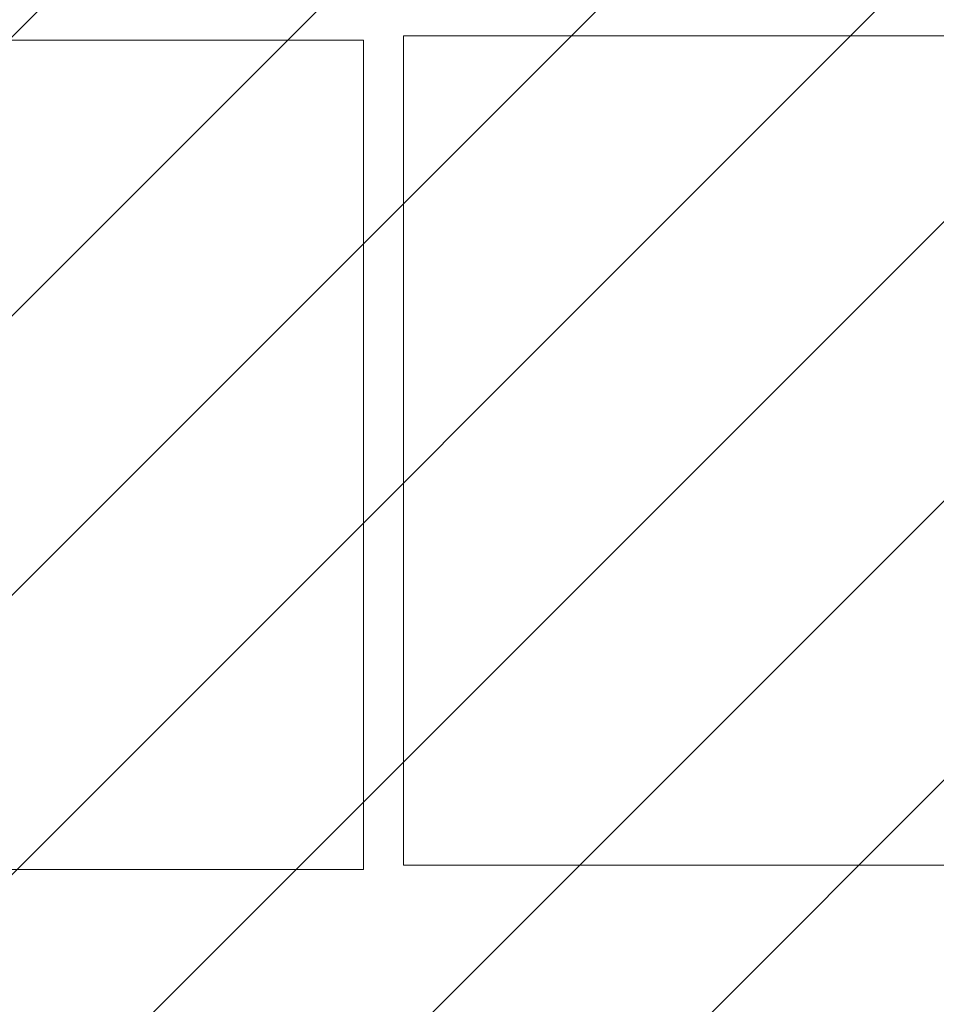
# Model space of a CAD drawing. Header units: millimetres. Extents: x -226731 to 126254, y -16359 to 60195.
# Tile 96 of 256: x -160377 to -159797, y 20013 to 20637. Entities that reach past the tile are written whole.
import ezdxf

# ---------------------------------------------------------------- set-up
doc = ezdxf.new("R2010")
doc.units = ezdxf.units.MM
doc.header["$LTSCALE"] = 0.1
doc.header["$MEASUREMENT"] = 0
for name, color, linetype, lineweight in [('0_CCE_ FF_SIDE WALL SPRINKLER', 6, 'Continuous', 0), ('EQUIPMENT', 30, 'Continuous', 5), ('SPRINKLER COVERAGE AREA', 1, 'Continuous', 9), ('TEXT', 70, 'Continuous', 5)]:
    doc.layers.add(name, color=color, linetype=linetype, lineweight=lineweight)
doc.layers.add('FIRE FIGHTING SERVICES', color=5, linetype='Continuous')
doc.layers.add('NPC-P-Waste Water Pipe', color=5, linetype='Continuous')
doc.styles.add('Dominos CV Raman - X base$0$50', font='arial.ttf', dxfattribs={"height": 75})

# ---------------------------------------------------------------- blocks, each defined once
blk = doc.blocks.new('A$C67E6678E')
at = {"layer": 'NPC-P-Waste Water Pipe', "true_color": 0xcd6928}
h = blk.add_hatch(dxfattribs=at)
h.set_pattern_fill('ANSI31', color=32, scale=1000)
h.set_pattern_definition([(45, (164851.16, -10699.63), (-88.38835, 88.38835), [])])
h.paths.add_polyline_path([(10643.22, 4336.71), (6342.1, 4336.71), (6342.1, 4814.08), (5642.47, 4814.08), (5642.47, 4508.48), (2241.01, 4508.48), (2241.01, 4950.01), (1634.91, 4950.01), (1634.91, 6045.28), (842.47, 6045.28), (842.47, 10025), (10643.22, 10025)])
blk = doc.blocks.new('A$C2AD535C3')
at = {"layer": 'SPRINKLER COVERAGE AREA', "color": 1}
blk.add_circle((0, 0), 2500, dxfattribs=at)
blk = doc.blocks.new('G$C3584CA52')
at = {"layer": '0_CCE_ FF_SIDE WALL SPRINKLER', "color": 240, "xscale": -0.6, "yscale": 0.6, "zscale": 0.6}
blk.add_blockref('A$C2AD535C3', (2995.19, -1500), dxfattribs=at)

msp = doc.modelspace()

# ---------------------------------------------------------------- linework, layer by layer
at = {"layer": 'EQUIPMENT', "color": 8}
for points in [[(-159233.69, 20626.54), (-159233.69, 20101.45), (-160133.84, 20101.45), (-160133.84, 20626.54)], [(-160159.26, 20623.85), (-160159.26, 20098.77), (-161059.41, 20098.77), (-161059.41, 20623.85)]]:
    msp.add_lwpolyline(points, close=True, dxfattribs=at)

# ---------------------------------------------------------------- block references
at = {"layer": 'FIRE FIGHTING SERVICES'}
msp.add_blockref('G$C3584CA52', (-163018.33, 21220.5), dxfattribs=at)
at = {"layer": 'NPC-P-Waste Water Pipe', "color": 0}
msp.add_blockref('A$C67E6678E', (-164851.16, 10699.63), dxfattribs=at)

# ---------------------------------------------------------------- texts
at = {"layer": 'TEXT', "color": 8, "lineweight": 0, "ltscale": 100, "insert": (-157426.3, 20110.58, 0), "char_height": 75, "width": 199.2147, "attachment_point": 1, "style": 'Dominos CV Raman - X base$0$50'}
msp.add_mtext('\\pi-76.30502;EMPTY \\P\\pi-87.12528;DOUGH \\P\\pi-38.47248;TRAY', dxfattribs=at)

doc.saveas('drawing.dxf')
